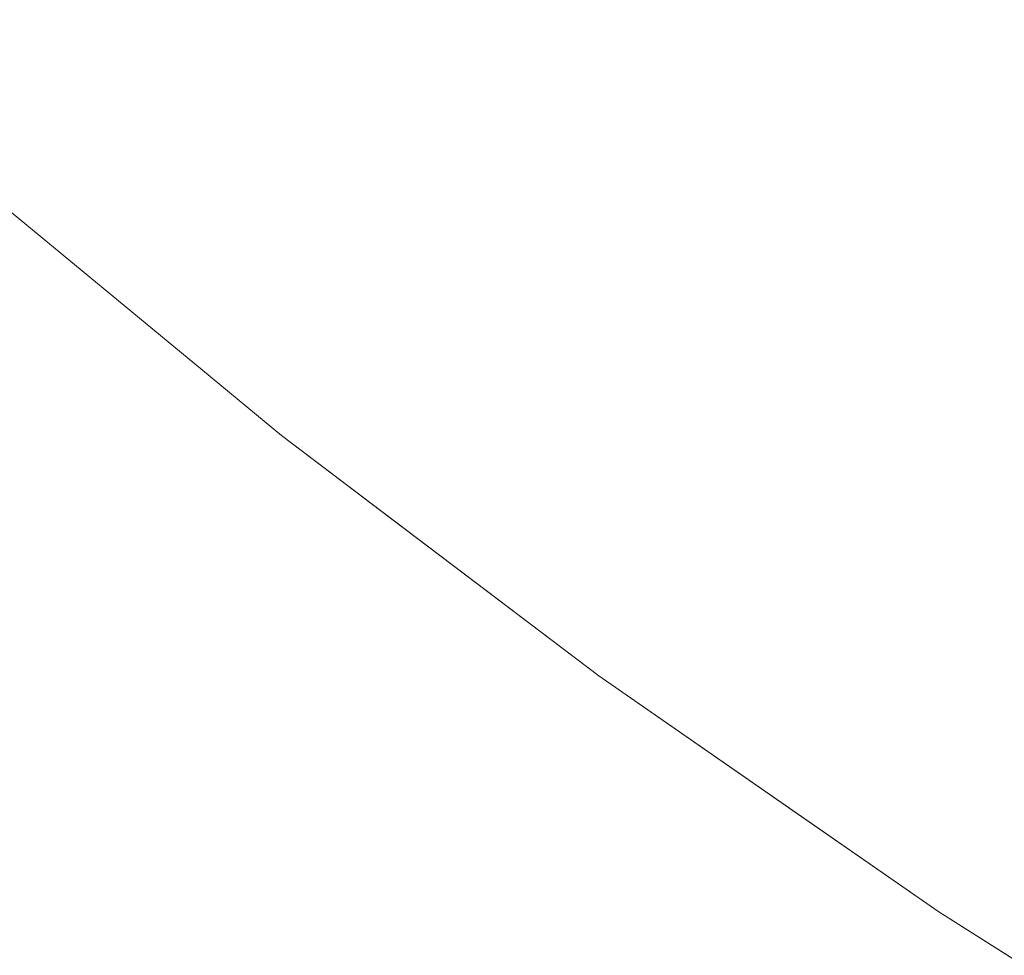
# Model space of a CAD drawing. Header units: centimetres. Extents: x -35.1 to 36.2, y 4.2 to 6.
# Tile 132 of 256: x -11.0808 to -11.0556, y 4.5494 to 4.5734. Entities that reach past the tile are written whole.
import ezdxf

# ---------------------------------------------------------------- set-up
doc = ezdxf.new("R2010")
doc.units = ezdxf.units.CM
doc.header["$LTSCALE"] = 2.54
doc.layers.add('Lucido design-1', color=7, linetype='Continuous')

# ---------------------------------------------------------------- blocks, each defined once
blk = doc.blocks.new('Gruppo-4-1')
at = {"color": 7, "linetype": 'Continuous', "lineweight": 9}
blk.add_3dface([(-34.958478, 5.900089, -2312.32217), (-34.958478, 4.300089, -2312.32217), (36.07398, 4.300089, -2312.32217), (36.07398, 5.900089, -2312.32217)], dxfattribs=at)
for points, invisible_edges in [([(-11.072824, 4.573479, -2312.783058), (-11.073775, 4.572856, -2312.78536), (-11.078096, 4.576638, -2312.78536), (-11.077125, 4.577242, -2312.783058)], 15), ([(-11.054322, 4.572897, -2312.765321), (-11.058749, 4.576385, -2312.765321), (-11.057286, 4.577395, -2312.763225), (-11.052895, 4.573936, -2312.763225)], 15), ([(-11.068402, 4.576378, -2312.774006), (-11.067142, 4.577204, -2312.771794), (-11.062792, 4.573592, -2312.771794), (-11.064022, 4.572742, -2312.774006)], 15), ([(-11.079004, 4.576073, -2312.787674), (-11.078096, 4.576638, -2312.78536), (-11.073775, 4.572856, -2312.78536), (-11.074663, 4.572274, -2312.787674)], 15), ([(-11.064022, 4.572742, -2312.774006), (-11.065193, 4.571933, -2312.776241), (-11.0696, 4.575593, -2312.776241), (-11.068402, 4.576378, -2312.774006)], 15), ([(-11.055692, 4.571899, -2312.767449), (-11.060154, 4.575414, -2312.767449), (-11.058749, 4.576385, -2312.765321), (-11.054322, 4.572897, -2312.765321)], 15), ([(-11.074663, 4.572274, -2312.787674), (-11.075488, 4.571733, -2312.789995), (-11.079848, 4.575548, -2312.789995), (-11.079004, 4.576073, -2312.787674)], 15), ([(-11.080629, 4.575062, -2312.792323), (-11.079848, 4.575548, -2312.789995), (-11.075488, 4.571733, -2312.789995), (-11.076252, 4.571232, -2312.792323)], 15), ([(-11.070737, 4.574848, -2312.778496), (-11.0696, 4.575593, -2312.776241), (-11.065193, 4.571933, -2312.776241), (-11.066304, 4.571166, -2312.778496)], 15), ([(-11.057007, 4.570941, -2312.769608), (-11.061502, 4.574483, -2312.769608), (-11.060154, 4.575414, -2312.767449), (-11.055692, 4.571899, -2312.767449)], 15), ([(-11.076252, 4.571232, -2312.792323), (-11.076954, 4.570772, -2312.794654), (-11.081347, 4.574616, -2312.794654), (-11.080629, 4.575062, -2312.792323)], 15), ([(-11.066304, 4.571166, -2312.778496), (-11.067353, 4.570441, -2312.780769), (-11.071812, 4.574143, -2312.780769), (-11.070737, 4.574848, -2312.778496)], 15), ([(-11.082002, 4.574208, -2312.796987), (-11.081347, 4.574616, -2312.794654), (-11.076954, 4.570772, -2312.794654), (-11.077595, 4.570352, -2312.796987)], 15), ([(-11.058265, 4.570025, -2312.771794), (-11.062792, 4.573592, -2312.771794), (-11.061502, 4.574483, -2312.769608), (-11.057007, 4.570941, -2312.769608)], 15), ([(-11.077595, 4.570352, -2312.796987), (-11.078175, 4.569972, -2312.799319), (-11.082595, 4.573839, -2312.799319), (-11.082002, 4.574208, -2312.796987)], 15), ([(-11.072824, 4.573479, -2312.783058), (-11.071812, 4.574143, -2312.780769), (-11.067353, 4.570441, -2312.780769), (-11.068343, 4.569757, -2312.783058)], 15), ([(-11.083127, 4.573508, -2312.801649), (-11.082595, 4.573839, -2312.799319), (-11.078175, 4.569972, -2312.799319), (-11.078696, 4.56963, -2312.801649)], 15), ([(-11.078696, 4.56963, -2312.801649), (-11.079157, 4.569328, -2312.803974), (-11.083599, 4.573214, -2312.803974), (-11.083127, 4.573508, -2312.801649)], 15), ([(-11.068343, 4.569757, -2312.783058), (-11.069271, 4.569116, -2312.78536), (-11.073775, 4.572856, -2312.78536), (-11.072824, 4.573479, -2312.783058)], 15), ([(-11.064022, 4.572742, -2312.774006), (-11.062792, 4.573592, -2312.771794), (-11.058265, 4.570025, -2312.771794), (-11.059465, 4.569151, -2312.774006)], 15), ([(-11.084011, 4.572958, -2312.806291), (-11.083599, 4.573214, -2312.803974), (-11.079157, 4.569328, -2312.803974), (-11.07956, 4.569064, -2312.806291)], 15), ([(-11.07956, 4.569064, -2312.806291), (-11.079906, 4.568837, -2312.8086), (-11.084365, 4.572738, -2312.8086), (-11.084011, 4.572958, -2312.806291)], 15), ([(-11.08466, 4.572554, -2312.810899), (-11.084365, 4.572738, -2312.8086), (-11.079906, 4.568837, -2312.8086), (-11.080196, 4.568647, -2312.810899)], 15), ([(-11.074663, 4.572274, -2312.787674), (-11.073775, 4.572856, -2312.78536), (-11.069271, 4.569116, -2312.78536), (-11.070138, 4.568517, -2312.787674)], 15), ([(-11.059465, 4.569151, -2312.774006), (-11.060607, 4.56832, -2312.776241), (-11.065193, 4.571933, -2312.776241), (-11.064022, 4.572742, -2312.774006)], 15), ([(-11.054322, 4.572897, -2312.765321), (-11.049721, 4.56946, -2312.765321), (-11.051056, 4.568435, -2312.767449), (-11.055692, 4.571899, -2312.767449)], 15), ([(-11.080196, 4.568647, -2312.810899), (-11.08043, 4.568494, -2312.813185), (-11.0849, 4.572405, -2312.813185), (-11.08466, 4.572554, -2312.810899)], 15), ([(-11.08529, 4.572162, -2312.81995), (-11.085213, 4.57221, -2312.817712), (-11.080737, 4.568293, -2312.817712), (-11.080812, 4.568243, -2312.81995)], 15), ([(-11.08529, 4.572162, -2312.81995), (-11.080812, 4.568243, -2312.81995), (-11.081711, 4.568976, -2312.82217)], 11), ([(-11.08061, 4.568376, -2312.815456), (-11.080737, 4.568293, -2312.817712), (-11.085213, 4.57221, -2312.817712), (-11.085084, 4.572291, -2312.815456)], 15), ([(-11.085084, 4.572291, -2312.815456), (-11.0849, 4.572405, -2312.813185), (-11.08043, 4.568494, -2312.813185), (-11.08061, 4.568376, -2312.815456)], 15), ([(-11.070138, 4.568517, -2312.787674), (-11.070944, 4.56796, -2312.789995), (-11.075488, 4.571733, -2312.789995), (-11.074663, 4.572274, -2312.787674)], 15), ([(-11.066304, 4.571166, -2312.778496), (-11.065193, 4.571933, -2312.776241), (-11.060607, 4.56832, -2312.776241), (-11.06169, 4.567531, -2312.778496)], 15), ([(-11.076252, 4.571232, -2312.792323), (-11.075488, 4.571733, -2312.789995), (-11.070944, 4.56796, -2312.789995), (-11.07169, 4.567445, -2312.792323)], 15), ([(-11.055692, 4.571899, -2312.767449), (-11.051056, 4.568435, -2312.767449), (-11.052336, 4.567451, -2312.769608), (-11.057007, 4.570941, -2312.769608)], 15), ([(-11.07169, 4.567445, -2312.792323), (-11.072376, 4.566971, -2312.794654), (-11.076954, 4.570772, -2312.794654), (-11.076252, 4.571232, -2312.792323)], 15), ([(-11.06169, 4.567531, -2312.778496), (-11.062714, 4.566785, -2312.780769), (-11.067353, 4.570441, -2312.780769), (-11.066304, 4.571166, -2312.778496)], 15), ([(-11.057007, 4.570941, -2312.769608), (-11.052336, 4.567451, -2312.769608), (-11.053561, 4.566511, -2312.771794), (-11.058265, 4.570025, -2312.771794)], 15), ([(-11.077595, 4.570352, -2312.796987), (-11.076954, 4.570772, -2312.794654), (-11.072376, 4.566971, -2312.794654), (-11.073002, 4.566538, -2312.796987)], 15), ([(-11.068343, 4.569757, -2312.783058), (-11.067353, 4.570441, -2312.780769), (-11.062714, 4.566785, -2312.780769), (-11.063678, 4.566083, -2312.783058)], 15), ([(-11.073002, 4.566538, -2312.796987), (-11.073569, 4.566147, -2312.799319), (-11.078175, 4.569972, -2312.799319), (-11.077595, 4.570352, -2312.796987)], 15), ([(-11.078696, 4.56963, -2312.801649), (-11.078175, 4.569972, -2312.799319), (-11.073569, 4.566147, -2312.799319), (-11.074078, 4.565795, -2312.801649)], 15), ([(-11.059465, 4.569151, -2312.774006), (-11.058265, 4.570025, -2312.771794), (-11.053561, 4.566511, -2312.771794), (-11.054729, 4.565613, -2312.774006)], 15), ([(-11.063678, 4.566083, -2312.783058), (-11.064583, 4.565423, -2312.78536), (-11.069271, 4.569116, -2312.78536), (-11.068343, 4.569757, -2312.783058)], 15), ([(-11.074078, 4.565795, -2312.801649), (-11.074528, 4.565484, -2312.803974), (-11.079157, 4.569328, -2312.803974), (-11.078696, 4.56963, -2312.801649)], 15), ([(-11.07956, 4.569064, -2312.806291), (-11.079157, 4.569328, -2312.803974), (-11.074528, 4.565484, -2312.803974), (-11.074922, 4.565212, -2312.806291)], 15), ([(-11.054729, 4.565613, -2312.774006), (-11.055841, 4.564759, -2312.776241), (-11.060607, 4.56832, -2312.776241), (-11.059465, 4.569151, -2312.774006)], 15), ([(-11.080849, 4.568219, -2313.023745), (-11.081711, 4.568976, -2313.02217), (-11.076143, 4.564382, -2313.02217)], 9), ([(-11.076143, 4.564382, -2313.02217), (-11.081711, 4.568976, -2313.02217), (-11.081711, 4.568976, -2312.82217), (-11.076143, 4.564382, -2312.82217)], 10), ([(-11.076143, 4.564382, -2312.82217), (-11.081711, 4.568976, -2312.82217), (-11.080812, 4.568243, -2312.81995)], 10), ([(-11.074922, 4.565212, -2312.806291), (-11.07526, 4.564979, -2312.8086), (-11.079906, 4.568837, -2312.8086), (-11.07956, 4.569064, -2312.806291)], 15), ([(-11.070138, 4.568517, -2312.787674), (-11.069271, 4.569116, -2312.78536), (-11.064583, 4.565423, -2312.78536), (-11.065429, 4.564807, -2312.787674)], 15), ([(-11.075543, 4.564783, -2312.810899), (-11.075771, 4.564626, -2312.813185), (-11.08043, 4.568494, -2312.813185), (-11.080196, 4.568647, -2312.810899)], 15), ([(-11.080196, 4.568647, -2312.810899), (-11.079906, 4.568837, -2312.8086), (-11.07526, 4.564979, -2312.8086), (-11.075543, 4.564783, -2312.810899)], 15), ([(-11.075947, 4.564504, -2312.815456), (-11.076071, 4.564418, -2312.817712), (-11.080737, 4.568293, -2312.817712), (-11.08061, 4.568376, -2312.815456)], 15), ([(-11.08061, 4.568376, -2312.815456), (-11.08043, 4.568494, -2312.813185), (-11.075771, 4.564626, -2312.813185), (-11.075947, 4.564504, -2312.815456)], 15), ([(-11.065429, 4.564807, -2312.787674), (-11.066216, 4.564235, -2312.789995), (-11.070944, 4.56796, -2312.789995), (-11.070138, 4.568517, -2312.787674)], 15), ([(-11.076282, 4.564273, -2313.026967), (-11.076373, 4.56421, -2313.028615), (-11.081046, 4.56809, -2313.028615), (-11.080952, 4.568151, -2313.026967)], 15), ([(-11.080952, 4.568151, -2313.026967), (-11.080887, 4.568194, -2313.025344), (-11.076218, 4.564317, -2313.025344), (-11.076282, 4.564273, -2313.026967)], 15), ([(-11.076181, 4.564343, -2313.023745), (-11.076218, 4.564317, -2313.025344), (-11.080887, 4.568194, -2313.025344), (-11.080849, 4.568219, -2313.023745)], 15), ([(-11.076143, 4.564382, -2313.02217), (-11.076181, 4.564343, -2313.023745), (-11.080849, 4.568219, -2313.023745)], 11), ([(-11.080812, 4.568243, -2312.81995), (-11.080737, 4.568293, -2312.817712), (-11.076071, 4.564418, -2312.817712), (-11.076144, 4.564368, -2312.81995)], 15), ([(-11.080812, 4.568243, -2312.81995), (-11.076144, 4.564368, -2312.81995), (-11.076143, 4.564382, -2312.82217)], 11), ([(-11.06169, 4.567531, -2312.778496), (-11.060607, 4.56832, -2312.776241), (-11.055841, 4.564759, -2312.776241), (-11.056895, 4.563949, -2312.778496)], 15), ([(-11.081508, 4.567787, -2313.033702), (-11.081322, 4.567909, -2313.031982), (-11.076643, 4.564023, -2313.031982), (-11.076824, 4.563898, -2313.033702)], 15), ([(-11.076493, 4.564127, -2313.030287), (-11.076643, 4.564023, -2313.031982), (-11.081322, 4.567909, -2313.031982), (-11.081168, 4.56801, -2313.030287)], 15), ([(-11.081168, 4.56801, -2313.030287), (-11.081046, 4.56809, -2313.028615), (-11.076373, 4.56421, -2313.028615), (-11.076493, 4.564127, -2313.030287)], 15), ([(-11.07169, 4.567445, -2312.792323), (-11.070944, 4.56796, -2312.789995), (-11.066216, 4.564235, -2312.789995), (-11.066943, 4.563705, -2312.792323)], 15), ([(-11.081981, 4.567477, -2313.03721), (-11.081727, 4.567644, -2313.035444), (-11.077038, 4.56375, -2313.035444), (-11.077286, 4.563579, -2313.03721)], 15), ([(-11.076824, 4.563898, -2313.033702), (-11.077038, 4.56375, -2313.035444), (-11.081727, 4.567644, -2313.035444), (-11.081508, 4.567787, -2313.033702)], 15), ([(-11.077286, 4.563579, -2313.03721), (-11.07757, 4.563383, -2313.038998), (-11.082271, 4.567287, -2313.038998), (-11.081981, 4.567477, -2313.03721)], 15), ([(-11.066943, 4.563705, -2312.792323), (-11.067612, 4.563218, -2312.794654), (-11.072376, 4.566971, -2312.794654), (-11.07169, 4.567445, -2312.792323)], 15), ([(-11.056895, 4.563949, -2312.778496), (-11.057892, 4.563183, -2312.780769), (-11.062714, 4.566785, -2312.780769), (-11.06169, 4.567531, -2312.778496)], 15), ([(-11.082599, 4.567072, -2313.040809), (-11.082271, 4.567287, -2313.038998), (-11.07757, 4.563383, -2313.038998), (-11.07789, 4.563162, -2313.040809)], 15), ([(-11.07789, 4.563162, -2313.040809), (-11.078249, 4.562914, -2313.042641), (-11.082966, 4.566831, -2313.042641), (-11.082599, 4.567072, -2313.040809)], 15), ([(-11.073002, 4.566538, -2312.796987), (-11.072376, 4.566971, -2312.794654), (-11.067612, 4.563218, -2312.794654), (-11.068223, 4.562773, -2312.796987)], 15), ([(-11.083375, 4.566563, -2313.044493), (-11.082966, 4.566831, -2313.042641), (-11.078249, 4.562914, -2313.042641), (-11.078648, 4.562638, -2313.044493)], 15), ([(-11.063678, 4.566083, -2312.783058), (-11.062714, 4.566785, -2312.780769), (-11.057892, 4.563183, -2312.780769), (-11.058831, 4.562462, -2312.783058)], 15), ([(-11.078648, 4.562638, -2313.044493), (-11.079088, 4.562334, -2313.046366), (-11.083825, 4.566268, -2313.046366), (-11.083375, 4.566563, -2313.044493)], 15), ([(-11.068223, 4.562773, -2312.796987), (-11.068776, 4.56237, -2312.799319), (-11.073569, 4.566147, -2312.799319), (-11.073002, 4.566538, -2312.796987)], 15), ([(-11.08432, 4.565944, -2313.048259), (-11.083825, 4.566268, -2313.046366), (-11.079088, 4.562334, -2313.046366), (-11.079571, 4.562001, -2313.048259)], 15), ([(-11.074078, 4.565795, -2312.801649), (-11.073569, 4.566147, -2312.799319), (-11.068776, 4.56237, -2312.799319), (-11.069272, 4.562009, -2312.801649)], 15), ([(-11.079571, 4.562001, -2313.048259), (-11.080098, 4.561636, -2313.05017), (-11.08486, 4.56559, -2313.05017), (-11.08432, 4.565944, -2313.048259)], 15), ([(-11.058831, 4.562462, -2312.783058), (-11.059713, 4.561784, -2312.78536), (-11.064583, 4.565423, -2312.78536), (-11.063678, 4.566083, -2312.783058)], 15), ([(-11.069272, 4.562009, -2312.801649), (-11.069711, 4.561689, -2312.803974), (-11.074528, 4.565484, -2312.803974), (-11.074078, 4.565795, -2312.801649)], 15), ([(-11.049815, 4.562133, -2312.774006), (-11.050895, 4.561257, -2312.776241), (-11.055841, 4.564759, -2312.776241), (-11.054729, 4.565613, -2312.774006)], 15), ([(-11.085447, 4.565205, -2313.052099), (-11.08486, 4.56559, -2313.05017), (-11.080098, 4.561636, -2313.05017), (-11.080672, 4.56124, -2313.052099)], 15), ([(-11.074922, 4.565212, -2312.806291), (-11.074528, 4.565484, -2312.803974), (-11.069711, 4.561689, -2312.803974), (-11.070095, 4.561409, -2312.806291)], 15), ([(-11.065429, 4.564807, -2312.787674), (-11.064583, 4.565423, -2312.78536), (-11.059713, 4.561784, -2312.78536), (-11.060536, 4.561152, -2312.787674)], 15), ([(-11.080672, 4.56124, -2313.052099), (-11.081293, 4.560811, -2313.054044), (-11.086082, 4.564788, -2313.054044), (-11.085447, 4.565205, -2313.052099)], 15), ([(-11.070095, 4.561409, -2312.806291), (-11.070425, 4.561169, -2312.8086), (-11.07526, 4.564979, -2312.8086), (-11.074922, 4.565212, -2312.806291)], 15), ([(-11.075543, 4.564783, -2312.810899), (-11.07526, 4.564979, -2312.8086), (-11.070425, 4.561169, -2312.8086), (-11.0707, 4.560969, -2312.810899)], 15), ([(-11.075947, 4.564504, -2312.815456), (-11.075771, 4.564626, -2312.813185), (-11.070923, 4.560806, -2312.813185), (-11.071095, 4.560681, -2312.815456)], 15), ([(-11.0707, 4.560969, -2312.810899), (-11.070923, 4.560806, -2312.813185), (-11.075771, 4.564626, -2312.813185), (-11.075543, 4.564783, -2312.810899)], 15), ([(-11.060536, 4.561152, -2312.787674), (-11.061302, 4.560563, -2312.789995), (-11.066216, 4.564235, -2312.789995), (-11.065429, 4.564807, -2312.787674)], 15), ([(-11.056895, 4.563949, -2312.778496), (-11.055841, 4.564759, -2312.776241), (-11.050895, 4.561257, -2312.776241), (-11.05192, 4.560426, -2312.778496)], 15), ([(-11.071323, 4.560515, -2313.023745), (-11.071359, 4.560489, -2313.025344), (-11.076218, 4.564317, -2313.025344), (-11.076181, 4.564343, -2313.023745)], 15), ([(-11.076181, 4.564343, -2313.023745), (-11.076143, 4.564382, -2313.02217), (-11.074119, 4.562712, -2313.02217)], 9), ([(-11.074119, 4.562712, -2313.02217), (-11.071323, 4.560515, -2313.023745), (-11.076181, 4.564343, -2313.023745)], 11), ([(-11.076144, 4.564368, -2312.81995), (-11.076071, 4.564418, -2312.817712), (-11.071216, 4.560593, -2312.817712), (-11.071287, 4.560541, -2312.81995)], 15), ([(-11.074119, 4.562712, -2312.82217), (-11.076143, 4.564382, -2312.82217), (-11.076144, 4.564368, -2312.81995)], 10), ([(-11.074119, 4.562712, -2312.82217), (-11.076144, 4.564368, -2312.81995), (-11.071287, 4.560541, -2312.81995)], 11), ([(-11.076143, 4.564382, -2312.82217), (-11.074119, 4.562712, -2312.82217), (-11.074119, 4.562712, -2313.02217), (-11.076143, 4.564382, -2313.02217)], 10), ([(-11.071095, 4.560681, -2312.815456), (-11.071216, 4.560593, -2312.817712), (-11.076071, 4.564418, -2312.817712), (-11.075947, 4.564504, -2312.815456)], 15), ([(-11.071627, 4.560294, -2313.030287), (-11.071773, 4.560187, -2313.031982), (-11.076643, 4.564023, -2313.031982), (-11.076493, 4.564127, -2313.030287)], 15), ([(-11.076493, 4.564127, -2313.030287), (-11.076373, 4.56421, -2313.028615), (-11.07151, 4.560379, -2313.028615), (-11.071627, 4.560294, -2313.030287)], 15), ([(-11.071421, 4.560444, -2313.026967), (-11.07151, 4.560379, -2313.028615), (-11.076373, 4.56421, -2313.028615), (-11.076282, 4.564273, -2313.026967)], 15), ([(-11.076282, 4.564273, -2313.026967), (-11.076218, 4.564317, -2313.025344), (-11.071359, 4.560489, -2313.025344), (-11.071421, 4.560444, -2313.026967)], 15), ([(-11.066943, 4.563705, -2312.792323), (-11.066216, 4.564235, -2312.789995), (-11.061302, 4.560563, -2312.789995), (-11.062011, 4.560019, -2312.792323)], 15), ([(-11.07195, 4.560058, -2313.033702), (-11.072159, 4.559906, -2313.035444), (-11.077038, 4.56375, -2313.035444), (-11.076824, 4.563898, -2313.033702)], 15), ([(-11.076824, 4.563898, -2313.033702), (-11.076643, 4.564023, -2313.031982), (-11.071773, 4.560187, -2313.031982), (-11.07195, 4.560058, -2313.033702)], 15), ([(-11.05192, 4.560426, -2312.778496), (-11.052889, 4.55964, -2312.780769), (-11.057892, 4.563183, -2312.780769), (-11.056895, 4.563949, -2312.778496)], 15), ([(-11.072401, 4.55973, -2313.03721), (-11.072677, 4.559529, -2313.038998), (-11.07757, 4.563383, -2313.038998), (-11.077286, 4.563579, -2313.03721)], 15), ([(-11.077286, 4.563579, -2313.03721), (-11.077038, 4.56375, -2313.035444), (-11.072159, 4.559906, -2313.035444), (-11.072401, 4.55973, -2313.03721)], 15), ([(-11.062011, 4.560019, -2312.792323), (-11.062662, 4.559519, -2312.794654), (-11.067612, 4.563218, -2312.794654), (-11.066943, 4.563705, -2312.792323)], 15), ([(-11.07789, 4.563162, -2313.040809), (-11.07757, 4.563383, -2313.038998), (-11.072677, 4.559529, -2313.038998), (-11.07299, 4.559301, -2313.040809)], 15), ([(-11.07299, 4.559301, -2313.040809), (-11.07334, 4.559046, -2313.042641), (-11.078249, 4.562914, -2313.042641), (-11.07789, 4.563162, -2313.040809)], 15), ([(-11.068223, 4.562773, -2312.796987), (-11.067612, 4.563218, -2312.794654), (-11.062662, 4.559519, -2312.794654), (-11.063256, 4.559062, -2312.796987)], 15), ([(-11.058831, 4.562462, -2312.783058), (-11.057892, 4.563183, -2312.780769), (-11.052889, 4.55964, -2312.780769), (-11.053802, 4.5589, -2312.783058)], 15), ([(-11.078648, 4.562638, -2313.044493), (-11.078249, 4.562914, -2313.042641), (-11.07334, 4.559046, -2313.042641), (-11.073729, 4.558763, -2313.044493)], 15), ([(-11.073729, 4.558763, -2313.044493), (-11.074158, 4.55845, -2313.046366), (-11.079088, 4.562334, -2313.046366), (-11.078648, 4.562638, -2313.044493)], 15), ([(-11.071323, 4.560515, -2313.023745), (-11.074119, 4.562712, -2313.02217), (-11.066259, 4.556758, -2313.02217)], 9), ([(-11.066259, 4.556758, -2313.02217), (-11.074119, 4.562712, -2312.82217), (-11.071282, 4.560563, -2312.82217)], 9), ([(-11.066259, 4.556758, -2313.02217), (-11.074119, 4.562712, -2313.02217), (-11.074119, 4.562712, -2312.82217)], 10), ([(-11.071287, 4.560541, -2312.81995), (-11.071282, 4.560563, -2312.82217), (-11.074119, 4.562712, -2312.82217)], 9), ([(-11.063256, 4.559062, -2312.796987), (-11.063795, 4.558649, -2312.799319), (-11.068776, 4.56237, -2312.799319), (-11.068223, 4.562773, -2312.796987)], 15), ([(-11.079571, 4.562001, -2313.048259), (-11.079088, 4.562334, -2313.046366), (-11.074158, 4.55845, -2313.046366), (-11.074629, 4.558107, -2313.048259)], 15), ([(-11.069272, 4.562009, -2312.801649), (-11.068776, 4.56237, -2312.799319), (-11.063795, 4.558649, -2312.799319), (-11.064277, 4.558278, -2312.801649)], 15), ([(-11.053802, 4.5589, -2312.783058), (-11.054658, 4.558206, -2312.78536), (-11.059713, 4.561784, -2312.78536), (-11.058831, 4.562462, -2312.783058)], 15), ([(-11.074629, 4.558107, -2313.048259), (-11.075144, 4.557733, -2313.05017), (-11.080098, 4.561636, -2313.05017), (-11.079571, 4.562001, -2313.048259)], 15), ([(-11.064277, 4.558278, -2312.801649), (-11.064705, 4.557949, -2312.803974), (-11.069711, 4.561689, -2312.803974), (-11.069272, 4.562009, -2312.801649)], 15), ([(-11.080672, 4.56124, -2313.052099), (-11.080098, 4.561636, -2313.05017), (-11.075144, 4.557733, -2313.05017), (-11.075703, 4.557325, -2313.052099)], 15), ([(-11.070095, 4.561409, -2312.806291), (-11.069711, 4.561689, -2312.803974), (-11.064705, 4.557949, -2312.803974), (-11.065079, 4.557662, -2312.806291)], 15), ([(-11.060536, 4.561152, -2312.787674), (-11.059713, 4.561784, -2312.78536), (-11.054658, 4.558206, -2312.78536), (-11.055459, 4.557557, -2312.787674)], 15), ([(-11.065079, 4.557662, -2312.806291), (-11.0654, 4.557415, -2312.8086), (-11.070425, 4.561169, -2312.8086), (-11.070095, 4.561409, -2312.806291)], 15), ([(-11.075703, 4.557325, -2313.052099), (-11.076308, 4.556884, -2313.054044), (-11.081293, 4.560811, -2313.054044), (-11.080672, 4.56124, -2313.052099)], 15), ([(-11.0707, 4.560969, -2312.810899), (-11.070425, 4.561169, -2312.8086), (-11.0654, 4.557415, -2312.8086), (-11.065668, 4.557209, -2312.810899)], 15), ([(-11.055459, 4.557557, -2312.787674), (-11.056203, 4.556953, -2312.789995), (-11.061302, 4.560563, -2312.789995), (-11.060536, 4.561152, -2312.787674)], 15), ([(-11.081963, 4.560348, -2313.056004), (-11.081293, 4.560811, -2313.054044), (-11.076308, 4.556884, -2313.054044), (-11.076962, 4.556408, -2313.056004)], 15), ([(-11.071095, 4.560681, -2312.815456), (-11.070923, 4.560806, -2312.813185), (-11.065886, 4.557042, -2312.813185), (-11.066052, 4.556914, -2312.815456)], 15), ([(-11.065668, 4.557209, -2312.810899), (-11.065886, 4.557042, -2312.813185), (-11.070923, 4.560806, -2312.813185), (-11.0707, 4.560969, -2312.810899)], 15), ([(-11.071287, 4.560541, -2312.81995), (-11.071216, 4.560593, -2312.817712), (-11.06617, 4.556824, -2312.817712), (-11.06624, 4.55677, -2312.81995)], 15), ([(-11.071282, 4.560563, -2312.82217), (-11.071287, 4.560541, -2312.81995), (-11.06624, 4.55677, -2312.81995)], 11), ([(-11.071282, 4.560563, -2312.82217), (-11.065973, 4.556542, -2312.82217), (-11.065973, 4.556542, -2313.02217), (-11.066259, 4.556758, -2313.02217)], 10), ([(-11.06624, 4.55677, -2312.81995), (-11.065973, 4.556542, -2312.82217), (-11.071282, 4.560563, -2312.82217)], 9), ([(-11.066052, 4.556914, -2312.815456), (-11.06617, 4.556824, -2312.817712), (-11.071216, 4.560593, -2312.817712), (-11.071095, 4.560681, -2312.815456)], 15), ([(-11.062011, 4.560019, -2312.792323), (-11.061302, 4.560563, -2312.789995), (-11.056203, 4.556953, -2312.789995), (-11.056892, 4.556395, -2312.792323)], 15), ([(-11.076962, 4.556408, -2313.056004), (-11.077665, 4.555896, -2313.057979), (-11.082684, 4.55985, -2313.057979), (-11.081963, 4.560348, -2313.056004)], 15), ([(-11.066571, 4.556516, -2313.030287), (-11.066713, 4.556407, -2313.031982), (-11.071773, 4.560187, -2313.031982), (-11.071627, 4.560294, -2313.030287)], 15), ([(-11.071627, 4.560294, -2313.030287), (-11.07151, 4.560379, -2313.028615), (-11.066457, 4.556604, -2313.028615), (-11.066571, 4.556516, -2313.030287)], 15), ([(-11.06637, 4.55667, -2313.026967), (-11.066457, 4.556604, -2313.028615), (-11.07151, 4.560379, -2313.028615), (-11.071421, 4.560444, -2313.026967)], 15), ([(-11.071421, 4.560444, -2313.026967), (-11.071359, 4.560489, -2313.025344), (-11.06631, 4.556716, -2313.025344), (-11.06637, 4.55667, -2313.026967)], 15), ([(-11.066275, 4.556744, -2313.023745), (-11.06631, 4.556716, -2313.025344), (-11.071359, 4.560489, -2313.025344), (-11.071323, 4.560515, -2313.023745)], 15), ([(-11.066259, 4.556758, -2313.02217), (-11.066275, 4.556744, -2313.023745), (-11.071323, 4.560515, -2313.023745)], 11), ([(-11.066885, 4.556274, -2313.033702), (-11.067089, 4.556118, -2313.035444), (-11.072159, 4.559906, -2313.035444), (-11.07195, 4.560058, -2313.033702)], 15), ([(-11.07195, 4.560058, -2313.033702), (-11.071773, 4.560187, -2313.031982), (-11.066713, 4.556407, -2313.031982), (-11.066885, 4.556274, -2313.033702)], 15), ([(-11.083456, 4.559316, -2313.059966), (-11.082684, 4.55985, -2313.057979), (-11.077665, 4.555896, -2313.057979), (-11.078419, 4.555347, -2313.059966)], 15), ([(-11.072401, 4.55973, -2313.03721), (-11.072159, 4.559906, -2313.035444), (-11.067089, 4.556118, -2313.035444), (-11.067324, 4.555937, -2313.03721)], 15), ([(-11.056892, 4.556395, -2312.792323), (-11.057525, 4.555882, -2312.794654), (-11.062662, 4.559519, -2312.794654), (-11.062011, 4.560019, -2312.792323)], 15), ([(-11.067324, 4.555937, -2313.03721), (-11.067593, 4.55573, -2313.038998), (-11.072677, 4.559529, -2313.038998), (-11.072401, 4.55973, -2313.03721)], 15), ([(-11.078419, 4.555347, -2313.059966), (-11.079225, 4.55476, -2313.061965), (-11.084283, 4.558745, -2313.061965), (-11.083456, 4.559316, -2313.059966)], 15), ([(-11.067898, 4.555497, -2313.040809), (-11.068239, 4.555235, -2313.042641), (-11.07334, 4.559046, -2313.042641), (-11.07299, 4.559301, -2313.040809)], 15), ([(-11.07299, 4.559301, -2313.040809), (-11.072677, 4.559529, -2313.038998), (-11.067593, 4.55573, -2313.038998), (-11.067898, 4.555497, -2313.040809)], 15), ([(-11.063256, 4.559062, -2312.796987), (-11.062662, 4.559519, -2312.794654), (-11.057525, 4.555882, -2312.794654), (-11.058103, 4.555413, -2312.796987)], 15), ([(-11.073729, 4.558763, -2313.044493), (-11.07334, 4.559046, -2313.042641), (-11.068239, 4.555235, -2313.042641), (-11.068617, 4.554944, -2313.044493)], 15), ([(-11.058103, 4.555413, -2312.796987), (-11.058626, 4.554989, -2312.799319), (-11.063795, 4.558649, -2312.799319), (-11.063256, 4.559062, -2312.796987)], 15), ([(-11.085165, 4.558136, -2313.063974), (-11.084283, 4.558745, -2313.061965), (-11.079225, 4.55476, -2313.061965), (-11.080085, 4.554134, -2313.063974)], 15), ([(-11.068617, 4.554944, -2313.044493), (-11.069035, 4.554623, -2313.046366), (-11.074158, 4.55845, -2313.046366), (-11.073729, 4.558763, -2313.044493)], 15), ([(-11.064277, 4.558278, -2312.801649), (-11.063795, 4.558649, -2312.799319), (-11.058626, 4.554989, -2312.799319), (-11.059095, 4.554608, -2312.801649)], 15), ([(-11.074629, 4.558107, -2313.048259), (-11.074158, 4.55845, -2313.046366), (-11.069035, 4.554623, -2313.046366), (-11.069494, 4.554271, -2313.048259)], 15), ([(-11.059095, 4.554608, -2312.801649), (-11.059511, 4.554271, -2312.803974), (-11.064705, 4.557949, -2312.803974), (-11.064277, 4.558278, -2312.801649)], 15), ([(-11.080085, 4.554134, -2313.063974), (-11.081, 4.553467, -2313.06599), (-11.086104, 4.557488, -2313.06599), (-11.085165, 4.558136, -2313.063974)], 15), ([(-11.069494, 4.554271, -2313.048259), (-11.069995, 4.553886, -2313.05017), (-11.075144, 4.557733, -2313.05017), (-11.074629, 4.558107, -2313.048259)], 15), ([(-11.065079, 4.557662, -2312.806291), (-11.064705, 4.557949, -2312.803974), (-11.059511, 4.554271, -2312.803974), (-11.059874, 4.553976, -2312.806291)], 15), ([(-11.075703, 4.557325, -2313.052099), (-11.075144, 4.557733, -2313.05017), (-11.069995, 4.553886, -2313.05017), (-11.070539, 4.553468, -2313.052099)], 15), ([(-11.059874, 4.553976, -2312.806291), (-11.060186, 4.553724, -2312.8086), (-11.0654, 4.557415, -2312.8086), (-11.065079, 4.557662, -2312.806291)], 15), ([(-11.050197, 4.554029, -2312.787674), (-11.05092, 4.55341, -2312.789995), (-11.056203, 4.556953, -2312.789995), (-11.055459, 4.557557, -2312.787674)], 15), ([(-11.070539, 4.553468, -2313.052099), (-11.071129, 4.553015, -2313.054044), (-11.076308, 4.556884, -2313.054044), (-11.075703, 4.557325, -2313.052099)], 15), ([(-11.065668, 4.557209, -2312.810899), (-11.0654, 4.557415, -2312.8086), (-11.060186, 4.553724, -2312.8086), (-11.060447, 4.553512, -2312.810899)], 15), ([(-11.066052, 4.556914, -2312.815456), (-11.065886, 4.557042, -2312.813185), (-11.060658, 4.553341, -2312.813185), (-11.06082, 4.553209, -2312.815456)], 15), ([(-11.060447, 4.553512, -2312.810899), (-11.060658, 4.553341, -2312.813185), (-11.065886, 4.557042, -2312.813185), (-11.065668, 4.557209, -2312.810899)], 15), ([(-11.076962, 4.556408, -2313.056004), (-11.076308, 4.556884, -2313.054044), (-11.071129, 4.553015, -2313.054044), (-11.071765, 4.552526, -2313.056004)], 15), ([(-11.066275, 4.556744, -2313.023745), (-11.066259, 4.556758, -2313.02217), (-11.065973, 4.556542, -2313.02217)], 9), ([(-11.06624, 4.55677, -2312.81995), (-11.06617, 4.556824, -2312.817712), (-11.060935, 4.553117, -2312.817712), (-11.061002, 4.553062, -2312.81995)], 15), ([(-11.065973, 4.556542, -2312.82217), (-11.06624, 4.55677, -2312.81995), (-11.061002, 4.553062, -2312.81995)], 11), ([(-11.06082, 4.553209, -2312.815456), (-11.060935, 4.553117, -2312.817712), (-11.06617, 4.556824, -2312.817712), (-11.066052, 4.556914, -2312.815456)], 15), ([(-11.056892, 4.556395, -2312.792323), (-11.056203, 4.556953, -2312.789995), (-11.05092, 4.55341, -2312.789995), (-11.051587, 4.552838, -2312.792323)], 15), ([(-11.061324, 4.552801, -2313.030287), (-11.061462, 4.552689, -2313.031982), (-11.066713, 4.556407, -2313.031982), (-11.066571, 4.556516, -2313.030287)], 15), ([(-11.066571, 4.556516, -2313.030287), (-11.066457, 4.556604, -2313.028615), (-11.061213, 4.552891, -2313.028615), (-11.061324, 4.552801, -2313.030287)], 15), ([(-11.061129, 4.552959, -2313.026967), (-11.061213, 4.552891, -2313.028615), (-11.066457, 4.556604, -2313.028615), (-11.06637, 4.55667, -2313.026967)], 15), ([(-11.06637, 4.55667, -2313.026967), (-11.06631, 4.556716, -2313.025344), (-11.06107, 4.553007, -2313.025344), (-11.061129, 4.552959, -2313.026967)], 15), ([(-11.061036, 4.553034, -2313.023745), (-11.06107, 4.553007, -2313.025344), (-11.06631, 4.556716, -2313.025344), (-11.066275, 4.556744, -2313.023745)], 15), ([(-11.061036, 4.553034, -2313.023745), (-11.066275, 4.556744, -2313.023745), (-11.065973, 4.556542, -2313.02217)], 11), ([(-11.065973, 4.556542, -2313.02217), (-11.057255, 4.550495, -2313.02217), (-11.061036, 4.553034, -2313.023745)], 10), ([(-11.057255, 4.550495, -2313.02217), (-11.065973, 4.556542, -2313.02217), (-11.065973, 4.556542, -2312.82217), (-11.060994, 4.553088, -2312.82217)], 10), ([(-11.061002, 4.553062, -2312.81995), (-11.060994, 4.553088, -2312.82217), (-11.065973, 4.556542, -2312.82217)], 9), ([(-11.071765, 4.552526, -2313.056004), (-11.072449, 4.552, -2313.057979), (-11.077665, 4.555896, -2313.057979), (-11.076962, 4.556408, -2313.056004)], 15), ([(-11.06163, 4.552553, -2313.033702), (-11.061827, 4.552393, -2313.035444), (-11.067089, 4.556118, -2313.035444), (-11.066885, 4.556274, -2313.033702)], 15), ([(-11.066885, 4.556274, -2313.033702), (-11.066713, 4.556407, -2313.031982), (-11.061462, 4.552689, -2313.031982), (-11.06163, 4.552553, -2313.033702)], 15), ([(-11.051587, 4.552838, -2312.792323), (-11.052201, 4.552312, -2312.794654), (-11.057525, 4.555882, -2312.794654), (-11.056892, 4.556395, -2312.792323)], 15), ([(-11.067324, 4.555937, -2313.03721), (-11.067089, 4.556118, -2313.035444), (-11.061827, 4.552393, -2313.035444), (-11.062056, 4.552207, -2313.03721)], 15), ([(-11.078419, 4.555347, -2313.059966), (-11.077665, 4.555896, -2313.057979), (-11.072449, 4.552, -2313.057979), (-11.073183, 4.551436, -2313.059966)], 15), ([(-11.062056, 4.552207, -2313.03721), (-11.062318, 4.551995, -2313.038998), (-11.067593, 4.55573, -2313.038998), (-11.067324, 4.555937, -2313.03721)], 15), ([(-11.058103, 4.555413, -2312.796987), (-11.057525, 4.555882, -2312.794654), (-11.052201, 4.552312, -2312.794654), (-11.052762, 4.551832, -2312.796987)], 15), ([(-11.062614, 4.551755, -2313.040809), (-11.062945, 4.551487, -2313.042641), (-11.068239, 4.555235, -2313.042641), (-11.067898, 4.555497, -2313.040809)], 15), ([(-11.067898, 4.555497, -2313.040809), (-11.067593, 4.55573, -2313.038998), (-11.062318, 4.551995, -2313.038998), (-11.062614, 4.551755, -2313.040809)], 15), ([(-11.073183, 4.551436, -2313.059966), (-11.073968, 4.550833, -2313.061965), (-11.079225, 4.55476, -2313.061965), (-11.078419, 4.555347, -2313.059966)], 15), ([(-11.052762, 4.551832, -2312.796987), (-11.05327, 4.551397, -2312.799319), (-11.058626, 4.554989, -2312.799319), (-11.058103, 4.555413, -2312.796987)], 15), ([(-11.068617, 4.554944, -2313.044493), (-11.068239, 4.555235, -2313.042641), (-11.062945, 4.551487, -2313.042641), (-11.063313, 4.551188, -2313.044493)], 15), ([(-11.059095, 4.554608, -2312.801649), (-11.058626, 4.554989, -2312.799319), (-11.05327, 4.551397, -2312.799319), (-11.053725, 4.551007, -2312.801649)], 15), ([(-11.080085, 4.554134, -2313.063974), (-11.079225, 4.55476, -2313.061965), (-11.073968, 4.550833, -2313.061965), (-11.074806, 4.55019, -2313.063974)], 15), ([(-11.063313, 4.551188, -2313.044493), (-11.063719, 4.550859, -2313.046366), (-11.069035, 4.554623, -2313.046366), (-11.068617, 4.554944, -2313.044493)], 15), ([(-11.069494, 4.554271, -2313.048259), (-11.069035, 4.554623, -2313.046366), (-11.063719, 4.550859, -2313.046366), (-11.064165, 4.550497, -2313.048259)], 15), ([(-11.053725, 4.551007, -2312.801649), (-11.054128, 4.550662, -2312.803974), (-11.059511, 4.554271, -2312.803974), (-11.059095, 4.554608, -2312.801649)], 15), ([(-11.064165, 4.550497, -2313.048259), (-11.064652, 4.550103, -2313.05017), (-11.069995, 4.553886, -2313.05017), (-11.069494, 4.554271, -2313.048259)], 15), ([(-11.059874, 4.553976, -2312.806291), (-11.059511, 4.554271, -2312.803974), (-11.054128, 4.550662, -2312.803974), (-11.054481, 4.55036, -2312.806291)], 15), ([(-11.074806, 4.55019, -2313.063974), (-11.075697, 4.549505, -2313.06599), (-11.081, 4.553467, -2313.06599), (-11.080085, 4.554134, -2313.063974)], 15), ([(-11.070539, 4.553468, -2313.052099), (-11.069995, 4.553886, -2313.05017), (-11.064652, 4.550103, -2313.05017), (-11.065181, 4.549674, -2313.052099)], 15), ([(-11.054481, 4.55036, -2312.806291), (-11.054783, 4.550101, -2312.8086), (-11.060186, 4.553724, -2312.8086), (-11.059874, 4.553976, -2312.806291)], 15), ([(-11.055036, 4.549884, -2312.810899), (-11.055241, 4.549709, -2312.813185), (-11.060658, 4.553341, -2312.813185), (-11.060447, 4.553512, -2312.810899)], 15), ([(-11.060447, 4.553512, -2312.810899), (-11.060186, 4.553724, -2312.8086), (-11.054783, 4.550101, -2312.8086), (-11.055036, 4.549884, -2312.810899)], 15), ([(-11.081972, 4.552759, -2313.068013), (-11.081, 4.553467, -2313.06599), (-11.075697, 4.549505, -2313.06599), (-11.076644, 4.548778, -2313.068013)], 15), ([(-11.065181, 4.549674, -2313.052099), (-11.065754, 4.549209, -2313.054044), (-11.071129, 4.553015, -2313.054044), (-11.070539, 4.553468, -2313.052099)], 15), ([(-11.06082, 4.553209, -2312.815456), (-11.060658, 4.553341, -2312.813185), (-11.055241, 4.549709, -2312.813185), (-11.055398, 4.549574, -2312.815456)], 15), ([(-11.071765, 4.552526, -2313.056004), (-11.071129, 4.553015, -2313.054044), (-11.065754, 4.549209, -2313.054044), (-11.066372, 4.548707, -2313.056004)], 15), ([(-11.061129, 4.552959, -2313.026967), (-11.06107, 4.553007, -2313.025344), (-11.055641, 4.549366, -2313.025344), (-11.055698, 4.549317, -2313.026967)], 15), ([(-11.055608, 4.549394, -2313.023745), (-11.055641, 4.549366, -2313.025344), (-11.06107, 4.553007, -2313.025344), (-11.061036, 4.553034, -2313.023745)], 15), ([(-11.055608, 4.549394, -2313.023745), (-11.061036, 4.553034, -2313.023745), (-11.057255, 4.550495, -2313.02217)], 11), ([(-11.061002, 4.553062, -2312.81995), (-11.060935, 4.553117, -2312.817712), (-11.055509, 4.549479, -2312.817712), (-11.055575, 4.549422, -2312.81995)], 15), ([(-11.057255, 4.550495, -2312.82217), (-11.060994, 4.553088, -2312.82217), (-11.061002, 4.553062, -2312.81995)], 10), ([(-11.061002, 4.553062, -2312.81995), (-11.055575, 4.549422, -2312.81995), (-11.057255, 4.550495, -2312.82217)], 11), ([(-11.060994, 4.553088, -2312.82217), (-11.057255, 4.550495, -2312.82217), (-11.057255, 4.550495, -2313.02217)], 10), ([(-11.055398, 4.549574, -2312.815456), (-11.055509, 4.549479, -2312.817712), (-11.060935, 4.553117, -2312.817712), (-11.06082, 4.553209, -2312.815456)], 15), ([(-11.076644, 4.548778, -2313.068013), (-11.077647, 4.548007, -2313.07004), (-11.083003, 4.552009, -2313.07004), (-11.081972, 4.552759, -2313.068013)], 15), ([(-11.055887, 4.549155, -2313.030287), (-11.056021, 4.54904, -2313.031982), (-11.061462, 4.552689, -2313.031982), (-11.061324, 4.552801, -2313.030287)], 15), ([(-11.061324, 4.552801, -2313.030287), (-11.061213, 4.552891, -2313.028615), (-11.05578, 4.549247, -2313.028615), (-11.055887, 4.549155, -2313.030287)], 15), ([(-11.055698, 4.549317, -2313.026967), (-11.05578, 4.549247, -2313.028615), (-11.061213, 4.552891, -2313.028615), (-11.061129, 4.552959, -2313.026967)], 15), ([(-11.066372, 4.548707, -2313.056004), (-11.067038, 4.548168, -2313.057979), (-11.072449, 4.552, -2313.057979), (-11.071765, 4.552526, -2313.056004)], 15), ([(-11.056184, 4.548901, -2313.033702), (-11.056375, 4.548737, -2313.035444), (-11.061827, 4.552393, -2313.035444), (-11.06163, 4.552553, -2313.033702)], 15), ([(-11.06163, 4.552553, -2313.033702), (-11.061462, 4.552689, -2313.031982), (-11.056021, 4.54904, -2313.031982), (-11.056184, 4.548901, -2313.033702)], 15), ([(-11.062056, 4.552207, -2313.03721), (-11.061827, 4.552393, -2313.035444), (-11.056375, 4.548737, -2313.035444), (-11.056597, 4.548547, -2313.03721)], 15), ([(-11.084092, 4.551215, -2313.072069), (-11.083003, 4.552009, -2313.07004), (-11.077647, 4.548007, -2313.07004), (-11.078708, 4.547192, -2313.072069)], 15), ([(-11.073183, 4.551436, -2313.059966), (-11.072449, 4.552, -2313.057979), (-11.067038, 4.548168, -2313.057979), (-11.067751, 4.54759, -2313.059966)], 15), ([(-11.062614, 4.551755, -2313.040809), (-11.062318, 4.551995, -2313.038998), (-11.056851, 4.548329, -2313.038998), (-11.057138, 4.548083, -2313.040809)], 15), ([(-11.056597, 4.548547, -2313.03721), (-11.056851, 4.548329, -2313.038998), (-11.062318, 4.551995, -2313.038998), (-11.062056, 4.552207, -2313.03721)], 15), ([(-11.057138, 4.548083, -2313.040809), (-11.057459, 4.547808, -2313.042641), (-11.062945, 4.551487, -2313.042641), (-11.062614, 4.551755, -2313.040809)], 15), ([(-11.063313, 4.551188, -2313.044493), (-11.062945, 4.551487, -2313.042641), (-11.057459, 4.547808, -2313.042641), (-11.057816, 4.547502, -2313.044493)], 15), ([(-11.078708, 4.547192, -2313.072069), (-11.079828, 4.546332, -2313.074099), (-11.085243, 4.550378, -2313.074099), (-11.084092, 4.551215, -2313.072069)], 15), ([(-11.067751, 4.54759, -2313.059966), (-11.068514, 4.546971, -2313.061965), (-11.073968, 4.550833, -2313.061965), (-11.073183, 4.551436, -2313.059966)], 15), ([(-11.057816, 4.547502, -2313.044493), (-11.05821, 4.547165, -2313.046366), (-11.063719, 4.550859, -2313.046366), (-11.063313, 4.551188, -2313.044493)], 15), ([(-11.074806, 4.55019, -2313.063974), (-11.073968, 4.550833, -2313.061965), (-11.068514, 4.546971, -2313.061965), (-11.069328, 4.546311, -2313.063974)], 15), ([(-11.064165, 4.550497, -2313.048259), (-11.063719, 4.550859, -2313.046366), (-11.05821, 4.547165, -2313.046366), (-11.058643, 4.546795, -2313.048259)], 15), ([(-11.058643, 4.546795, -2313.048259), (-11.059115, 4.54639, -2313.05017), (-11.064652, 4.550103, -2313.05017), (-11.064165, 4.550497, -2313.048259)], 15), ([(-11.057255, 4.550495, -2313.02217), (-11.055579, 4.549433, -2313.02217), (-11.055608, 4.549394, -2313.023745)], 10), ([(-11.049959, 4.545873, -2313.02217), (-11.055579, 4.549433, -2313.02217), (-11.057255, 4.550495, -2312.82217), (-11.049959, 4.545873, -2312.82217)], 10), ([(-11.055579, 4.549433, -2313.02217), (-11.057255, 4.550495, -2313.02217), (-11.057255, 4.550495, -2312.82217)], 10), ([(-11.049959, 4.545859, -2312.81995), (-11.049959, 4.545873, -2312.82217), (-11.057255, 4.550495, -2312.82217), (-11.055575, 4.549422, -2312.81995)], 13), ([(-11.085243, 4.550378, -2313.074099), (-11.079828, 4.546332, -2313.074099), (-11.081008, 4.545425, -2313.076126), (-11.086455, 4.549495, -2313.076126)], 15), ([(-11.069328, 4.546311, -2313.063974), (-11.070194, 4.545609, -2313.06599), (-11.075697, 4.549505, -2313.06599), (-11.074806, 4.55019, -2313.063974)], 15), ([(-11.065181, 4.549674, -2313.052099), (-11.064652, 4.550103, -2313.05017), (-11.059115, 4.54639, -2313.05017), (-11.059629, 4.54595, -2313.052099)], 15), ([(-11.076644, 4.548778, -2313.068013), (-11.075697, 4.549505, -2313.06599), (-11.070194, 4.545609, -2313.06599), (-11.071114, 4.544863, -2313.068013)], 15), ([(-11.059629, 4.54595, -2313.052099), (-11.060184, 4.545474, -2313.054044), (-11.065754, 4.549209, -2313.054044), (-11.065181, 4.549674, -2313.052099)], 15), ([(-11.055608, 4.549394, -2313.023745), (-11.055579, 4.549433, -2313.02217), (-11.049959, 4.545873, -2313.02217), (-11.050023, 4.545801, -2313.025344)], 13), ([(-11.050023, 4.545801, -2313.025344), (-11.055641, 4.549366, -2313.025344), (-11.055608, 4.549394, -2313.023745)], 11)]:
    blk.add_3dface(points, dxfattribs=dict(at, invisible_edges=invisible_edges))

msp = doc.modelspace()

# ---------------------------------------------------------------- block references
at = {"layer": 'Lucido design-1', "color": 7}
msp.add_blockref('Gruppo-4-1', (0, 0), dxfattribs=at)

doc.saveas('drawing.dxf')
